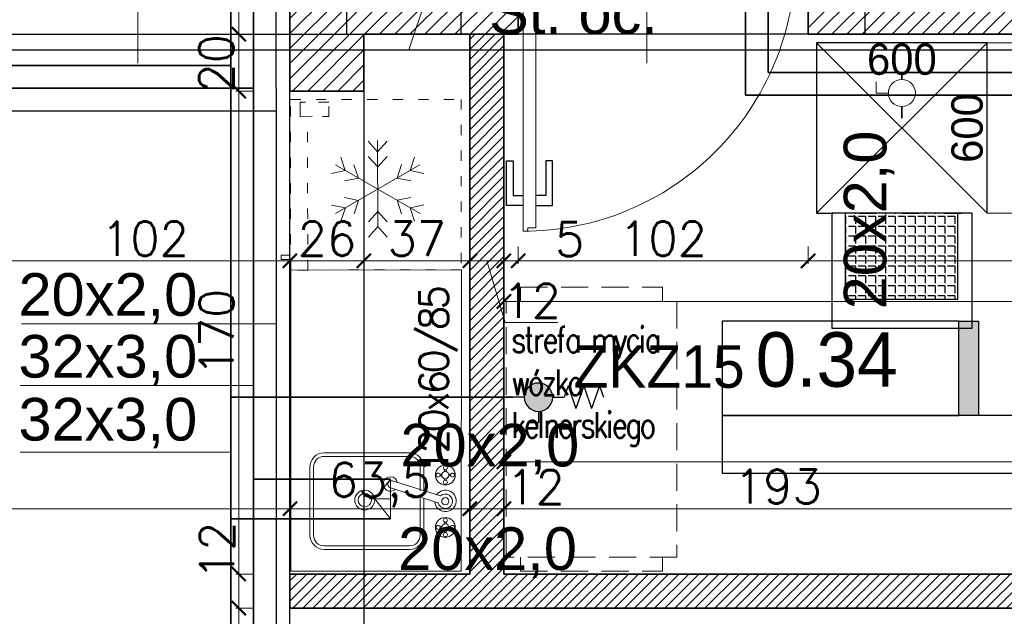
# Model space of a CAD drawing. Header units: millimetres. Extents: x -740 to 33545, y -26688 to 22494.
# Tile 105 of 256: x 9273 to 9620, y 10590 to 10800. Entities that reach past the tile are written whole.
import ezdxf
from ezdxf.lldxf.tags import DXFTag

# ---------------------------------------------------------------- set-up
doc = ezdxf.new("R2010")
doc.units = ezdxf.units.MM
doc.header["$MEASUREMENT"] = 0
doc.linetypes.add('ACAD_ISO03W100', pattern=[30, 12, -18])
doc.linetypes.add('DASHED2', pattern=[9.525, 6.35, -3.175])
doc.layers.get('Defpoints').update_dxf_attribs({"color": 252})
for name, color, linetype in [('_I_EKO_PODKLAD 3', 252, 'Continuous'), ('Eko_baterie', 7, 'Continuous'), ('stolarka', 252, 'Continuous'), ('tabelki opis', 252, 'Continuous')]:
    doc.layers.add(name, color=color, linetype=linetype)
for name, color, linetype, lineweight in [('_IS_EKO_Cyrkulacja', 6, 'Continuous', 30), ('_IS_EKO_opis', 7, 'Continuous', 18), ('_IS_EKO_W_Ciepła', 1, 'Continuous', 35), ('_IS_EKO_W_hydrantowa', 96, 'Continuous', 30), ('_IS_EKO_W_Urzadzenia', 7, 'Continuous', 15), ('_IS_EKO_woda_zimna', 5, 'Continuous', 35), ('A_istniejące ściany', 252, 'Continuous', 35), ('A_l.przerywana', 252, 'ICAD_ISO03W100', 9), ('A_opisy', 252, 'Continuous', 15), ('A_projektowane sciany', 252, 'Continuous', 35), ('A_wyposażenie', 252, 'Continuous', 9), ('A_ściany projektowane', 252, 'Continuous', 35), ('Eko_woda zimna', 5, 'Continuous', 30), ('l.przerywana', 252, 'ICAD_ISO03W100', 5), ('l.wypełnien', 252, 'Continuous', 5), ('wymiarowanie', 252, 'Continuous', 9)]:
    doc.layers.add(name, color=color, linetype=linetype, lineweight=lineweight)
doc.styles.add('1-100', font='simplex.shx', dxfattribs={"width": 0.8, "height": 15})
doc.styles.add('Arial', font='arial.ttf')
doc.styles.add('Arial_1', font='arial.ttf')
doc.styles.add('styl2', font='simplex.shx')
tags = doc.linetypes.add('ICAD_ISO03W100', pattern=[30, 12, -18]).pattern_tags.tags
tags[6:7] = [DXFTag(74, 4), DXFTag(75, 0), DXFTag(340, '0'), DXFTag(46, 1.0), DXFTag(50, 0.0), DXFTag(44, 0.0), DXFTag(45, 0.0)]
tags[4:5] = [DXFTag(74, 4), DXFTag(75, 0), DXFTag(340, '0'), DXFTag(46, 1.0), DXFTag(50, 0.0), DXFTag(44, 0.0), DXFTag(45, 0.0)]
doc.dimstyles.new('Skala 1-50', dxfattribs={"dimtxt": 12, "dimasz": 5, "dimexe": 1, "dimexo": 1, "dimgap": 1.5, "dimtad": 1, "dimdec": 1, "dimrnd": 0.5, "dimtxsty": 'styl2', "dimblk": 'ARCHTICK', "dimcen": 5, "dimadec": 0, "dimazin": 0, "dimtfac": 1, "dimtdec": 1, "dimtmove": 1, "dimatfit": 3, "dimldrblk": 'ARCHTICK', "dimfxl": 0, "dimlwd": -1, "dimlwe": -1, "dimarcsym": 0})
doc.dimstyles.new('Wymiary elementów w mm', dxfattribs={"dimscale": 0.5, "dimtxt": 14, "dimasz": 20, "dimexe": 0, "dimexo": 1, "dimgap": 3, "dimtad": 1, "dimdec": 0, "dimlfac": 10, "dimtxsty": 'Standard', "dimblk": 'OBLIQUE', "dimcen": 5, "dimse1": 1, "dimse2": 1, "dimsd1": 1, "dimsd2": 1, "dimclrd": 256, "dimclre": 256, "dimclrt": 252, "dimadec": 0, "dimazin": 0, "dimtfac": 1, "dimtdec": 0, "dimtmove": 0, "dimatfit": 3, "dimldrblk": 'OBLIQUE', "dimfxl": 0, "dimlwd": -1, "dimlwe": -1, "dimarcsym": 0})

# ---------------------------------------------------------------- blocks, each defined once
blk = doc.blocks.new('A$C176D455E')
at = {"layer": '_I_EKO_PODKLAD 3', "lineweight": 9}
for p, q in [((16.24, 30.32), (12.93, 34.01)), ((16.24, 30.32), (19.55, 34.01)), ((4.85, 23.74), (3.31, 28.45)), ((16.24, 25.02), (12.93, 28.71)), ((16.24, 0), (16.24, 30.32)), ((16.24, 25.02), (19.55, 28.71)), ((27.64, 23.74), (29.17, 28.45)), ((31.11, 8.58), (1.38, 25.75)), ((1.38, 8.58), (31.11, 25.75)), ((9.44, 21.09), (7.9, 25.8)), ((23.04, 21.09), (24.58, 25.8)), ((4.85, 23.74), (0, 22.72)), ((9.44, 21.09), (4.59, 20.07)), ((23.04, 21.09), (27.89, 20.07)), ((27.64, 23.74), (32.48, 22.72)), ((9.44, 13.24), (4.59, 14.26)), ((23.04, 13.24), (27.89, 14.26)), ((4.85, 10.59), (0, 11.61)), ((4.85, 10.59), (3.31, 5.88)), ((9.44, 13.24), (7.9, 8.53)), ((23.04, 13.24), (24.58, 8.53)), ((27.64, 10.59), (32.48, 11.61)), ((27.64, 10.59), (29.17, 5.88)), ((16.24, 9.31), (12.93, 5.62)), ((16.24, 9.31), (19.55, 5.62)), ((16.24, 4.01), (12.93, 0.32)), ((16.24, 4.01), (19.55, 0.32))]:
    blk.add_line(p, q, dxfattribs=at)
blk = doc.blocks.new('A$C740E6856')
at = {"layer": '_I_EKO_PODKLAD 3', "linetype": 'ACAD_ISO03W100', "lineweight": 13, "ltscale": 0.3}
for p, q in [((9.37, 60), (9.37, 6.02)), ((0, 54.74), (3.37, 54.74))]:
    blk.add_line(p, q, dxfattribs=at)
at = {"layer": '_I_EKO_PODKLAD 3', "lineweight": 13}
for p, q in [((3.37, 56.27), (0, 56.27)), ((0, 56.27), (0, 54.74))]:
    blk.add_line(p, q, dxfattribs=at)
at = {"layer": '_I_EKO_PODKLAD 3', "linetype": 'ACAD_ISO03W100', "lineweight": 13, "ltscale": 0.3}
blk.add_lwpolyline([(3.37, 0), (63.37, 0), (63.37, 60), (3.37, 60)], close=True, dxfattribs=at)
at = {"layer": '_I_EKO_PODKLAD 3', "linetype": 'ACAD_ISO03W100', "lineweight": 13, "ltscale": 0.5}
blk.add_lwpolyline([(8.65, 0.91), (6.75, 0.91), (6.75, 6.02), (10.98, 6.02)], dxfattribs=at)
at = {"layer": '_I_EKO_PODKLAD 3', "linetype": 'ACAD_ISO03W100', "lineweight": 13, "ltscale": 0.3}
blk.add_lwpolyline([(14.61, 6.02), (16.85, 6.02), (16.85, 0.91), (11.8, 0.91)], dxfattribs=at)
at = {"layer": '_I_EKO_PODKLAD 3'}
blk.add_blockref('A$C176D455E', (17.78, 14.41), dxfattribs=at)
blk = doc.blocks.new('A$C3D2D7F2A')
at = {"layer": '_I_EKO_PODKLAD 3', "lineweight": 13}
for p, q in [((46.42, 34), (16.42, 34)), ((46.42, 32.75), (16.42, 32.75)), ((11.42, 29), (11.42, 20.67)), ((12.67, 29), (12.67, 20.67)), ((50.17, 5), (50.17, 29)), ((51.42, 5), (51.42, 29)), ((11.42, 18.01), (11.42, 5)), ((12.67, 18.01), (12.67, 5)), ((16.42, 1.25), (46.42, 1.25)), ((16.42, 0), (46.42, 0))]:
    blk.add_line(p, q, dxfattribs=at)
at = {"layer": '_I_EKO_PODKLAD 3', "linetype": 'Continuous', "lineweight": 9}
for p, q in [((3.5, 27.37), (3.5, 28.06)), ((4.13, 27.38), (4.13, 28.06)), ((2.59, 26.48), (1.91, 26.48)), ((2.6, 25.84), (1.91, 25.84)), ((3.5, 24.93), (3.5, 24.25)), ((4.13, 24.94), (4.13, 24.25)), ((5.03, 26.48), (5.72, 26.48)), ((5.04, 25.84), (5.72, 25.84)), ((22.38, 24.12), (5.52, 18.82)), ((6.29, 16.4), (23.15, 21.7)), ((2.59, 8.06), (1.91, 8.06)), ((2.6, 7.43), (1.91, 7.43)), ((3.5, 8.96), (3.5, 9.65)), ((4.13, 8.97), (4.13, 9.65)), ((5.03, 8.06), (5.72, 8.06)), ((5.04, 7.43), (5.72, 7.43)), ((3.5, 6.52), (3.5, 5.84)), ((4.13, 6.53), (4.13, 5.84))]:
    blk.add_line(p, q, dxfattribs=at)
for centre, radius in [((3.81, 26.16), 3.49), ((3.81, 28.7), 0.71), ((1.27, 26.16), 0.71), ((3.81, 26.16), 1.27), ((3.81, 23.62), 0.71), ((6.35, 26.16), 0.71), ((3.81, 16.95), 1.27), ((3.81, 7.74), 3.49), ((3.81, 10.28), 0.71), ((1.27, 7.74), 0.71), ((3.81, 7.74), 1.27), ((6.35, 7.74), 0.71), ((3.81, 5.2), 0.71)]:
    blk.add_circle(centre, radius, dxfattribs=at)
at = {"layer": '_I_EKO_PODKLAD 3', "lineweight": 9}
for radius in [3.5, 2.35]:
    blk.add_circle((32.16, 17.35), radius, dxfattribs=at)
at = {"layer": '_I_EKO_PODKLAD 3', "lineweight": 13}
for centre, radius, start, end in [((16.42, 29), 5, 90, 180), ((16.42, 29), 3.75, 90, 180), ((46.42, 29), 5, 0, 90), ((46.42, 29), 3.75, 0, 90), ((16.42, 5), 5, 180, 270), ((16.42, 5), 3.75, 180, 270), ((46.42, 5), 5, 270, 0), ((46.42, 5), 3.75, 270, 0)]:
    blk.add_arc(centre, radius, start, end, dxfattribs=at)
at = {"layer": '_I_EKO_PODKLAD 3', "linetype": 'Continuous', "lineweight": 9}
for centre, radius, start, end in [((23.13, 23.02), 2.56, 227.2248, 167.6958), ((3.75, 17.08), 3.79, 34.7933, 355.5589), ((22.77, 22.91), 1.27, 287.4603, 107.4603), ((3.81, 16.95), 2.54, 47.8034, 347.2157)]:
    blk.add_arc(centre, radius, start, end, dxfattribs=at)
blk = doc.blocks.new('*D492')
at = {"layer": 'Defpoints', "color": 0}
for p in [(60, 87.63), (0, 84.36), (60, 84.36)]:
    blk.add_point(p, dxfattribs=at)
at = {"layer": '_I_EKO_PODKLAD 3', "color": 252, "ltscale": 0.6, "insert": (30, 94.63), "char_height": 11, "attachment_point": 5}
blk.add_mtext('600', dxfattribs=at)
blk = doc.blocks.new('_Oblique')
at = {"color": 0, "linetype": 'ByBlock', "lineweight": -2}
blk.add_line((-0.5, -0.5), (0.5, 0.5), dxfattribs=at)
blk = doc.blocks.new('*D493')
at = {"layer": 'Defpoints', "color": 0}
for p in [(60, 100.49), (60, 100.49), (60, 40.49)]:
    blk.add_point(p, dxfattribs=at)
at = {"layer": '_I_EKO_PODKLAD 3', "color": 252, "ltscale": 0.6, "insert": (53, 70.49), "char_height": 11, "attachment_point": 5, "rotation": 90}
blk.add_mtext('600', dxfattribs=at)
blk = doc.blocks.new('_ArchTick')
at = {"color": 0, "linetype": 'ByBlock', "const_width": 0.15}
blk.add_lwpolyline([(-0.5, -0.5), (0.5, 0.5)], dxfattribs=at)
blk = doc.blocks.new('*D2230')
at = {"layer": 'Defpoints', "color": 0}
for p in [(9443.47, 10717.39), (9878.23, 10718.85), (9878.23, 10700.5)]:
    blk.add_point(p, dxfattribs=at)
at = {"layer": 'wymiarowanie', "color": 0}
for p, q in [((9443.47, 10705.5), (9443.47, 10699.5)), ((9878.23, 10705.5), (9878.23, 10699.5)), ((9443.47, 10700.5), (9878.23, 10700.5))]:
    blk.add_line(p, q, dxfattribs=at)
at = {"layer": 'wymiarowanie', "color": 0, "xscale": 5, "yscale": 5, "zscale": 5, "rotation": 180}
blk.add_blockref('_ArchTick', (9443.47, 10700.5), dxfattribs=at)
at = {"layer": 'wymiarowanie', "color": 0, "xscale": 5, "yscale": 5, "zscale": 5}
blk.add_blockref('_ArchTick', (9878.23, 10700.5), dxfattribs=at)
at = {"layer": 'wymiarowanie', "color": 0, "insert": (9660.85, 10708.3), "char_height": 12, "attachment_point": 5, "style": 'styl2'}
blk.add_mtext('435', dxfattribs=at)
blk = doc.blocks.new('*D2552')
at = {"layer": 'Defpoints', "color": 0}
for p in [(9266.19, 10737.08), (9368.19, 10737.08), (9368.19, 10714.75)]:
    blk.add_point(p, dxfattribs=at)
at = {"layer": 'wymiarowanie', "color": 0}
for p, q in [((9266.19, 10719.75), (9266.19, 10713.75)), ((9368.19, 10719.75), (9368.19, 10713.75)), ((9266.19, 10714.75), (9368.19, 10714.75))]:
    blk.add_line(p, q, dxfattribs=at)
at = {"layer": 'wymiarowanie', "color": 0, "xscale": 5, "yscale": 5, "zscale": 5, "rotation": 180}
blk.add_blockref('_ArchTick', (9266.19, 10714.75), dxfattribs=at)
at = {"layer": 'wymiarowanie', "color": 0, "xscale": 5, "yscale": 5, "zscale": 5}
blk.add_blockref('_ArchTick', (9368.19, 10714.75), dxfattribs=at)
at = {"layer": 'wymiarowanie', "color": 0, "insert": (9317.19, 10722.55), "char_height": 12, "attachment_point": 5, "style": 'styl2'}
blk.add_mtext('102', dxfattribs=at)
blk = doc.blocks.new('*D2553')
at = {"layer": 'Defpoints', "color": 0}
for p in [(9368.19, 10737.08), (9394.23, 10737.08), (9394.23, 10714.75)]:
    blk.add_point(p, dxfattribs=at)
at = {"layer": 'wymiarowanie', "color": 0}
for p, q in [((9368.19, 10719.75), (9368.19, 10713.75)), ((9394.23, 10719.75), (9394.23, 10713.75)), ((9368.19, 10714.75), (9394.23, 10714.75))]:
    blk.add_line(p, q, dxfattribs=at)
at = {"layer": 'wymiarowanie', "color": 0, "xscale": 5, "yscale": 5, "zscale": 5, "rotation": 180}
blk.add_blockref('_ArchTick', (9368.19, 10714.75), dxfattribs=at)
at = {"layer": 'wymiarowanie', "color": 0, "xscale": 5, "yscale": 5, "zscale": 5}
blk.add_blockref('_ArchTick', (9394.23, 10714.75), dxfattribs=at)
at = {"layer": 'wymiarowanie', "color": 0, "insert": (9381.21, 10722.55), "char_height": 12, "attachment_point": 5, "style": 'styl2'}
blk.add_mtext('26', dxfattribs=at)
blk = doc.blocks.new('*D2554')
at = {"layer": 'Defpoints', "color": 0}
for p in [(9394.23, 10737.08), (9431.47, 10737.08), (9431.47, 10714.75)]:
    blk.add_point(p, dxfattribs=at)
at = {"layer": 'wymiarowanie', "color": 0}
for p, q in [((9394.23, 10719.75), (9394.23, 10713.75)), ((9431.47, 10719.75), (9431.47, 10713.75)), ((9394.23, 10714.75), (9431.47, 10714.75))]:
    blk.add_line(p, q, dxfattribs=at)
at = {"layer": 'wymiarowanie', "color": 0, "xscale": 5, "yscale": 5, "zscale": 5, "rotation": 180}
blk.add_blockref('_ArchTick', (9394.23, 10714.75), dxfattribs=at)
at = {"layer": 'wymiarowanie', "color": 0, "xscale": 5, "yscale": 5, "zscale": 5}
blk.add_blockref('_ArchTick', (9431.47, 10714.75), dxfattribs=at)
at = {"layer": 'wymiarowanie', "color": 0, "insert": (9412.85, 10722.55), "char_height": 12, "attachment_point": 5, "style": 'styl2'}
blk.add_mtext('37', dxfattribs=at)
blk = doc.blocks.new('*D2555')
at = {"layer": 'Defpoints', "color": 0}
for p in [(9431.47, 10737.08), (9443.47, 10737.08), (9443.47, 10714.75)]:
    blk.add_point(p, dxfattribs=at)
at = {"layer": 'wymiarowanie', "color": 0}
for p, q in [((9431.47, 10719.75), (9431.47, 10713.75)), ((9443.47, 10719.75), (9443.47, 10713.75)), ((9431.47, 10714.75), (9443.47, 10714.75)), ((9443.98, 10693.05), (9437.47, 10714.75)), ((9462.5, 10693.05), (9443.98, 10693.05))]:
    blk.add_line(p, q, dxfattribs=at)
at = {"layer": 'wymiarowanie', "color": 0, "xscale": 5, "yscale": 5, "zscale": 5, "rotation": 180}
blk.add_blockref('_ArchTick', (9431.47, 10714.75), dxfattribs=at)
at = {"layer": 'wymiarowanie', "color": 0, "xscale": 5, "yscale": 5, "zscale": 5}
blk.add_blockref('_ArchTick', (9443.47, 10714.75), dxfattribs=at)
at = {"layer": 'wymiarowanie', "color": 0, "insert": (9453.24, 10700.7), "char_height": 12, "attachment_point": 5, "style": 'styl2'}
blk.add_mtext('12', dxfattribs=at)
blk = doc.blocks.new('*D2556')
at = {"layer": 'Defpoints', "color": 0}
for p in [(9443.47, 10737.08), (9448.47, 10737.08), (9448.47, 10714.75)]:
    blk.add_point(p, dxfattribs=at)
at = {"layer": 'wymiarowanie', "color": 0}
for p, q in [((9443.47, 10719.75), (9443.47, 10713.75)), ((9448.47, 10719.75), (9448.47, 10713.75)), ((9443.47, 10714.75), (9448.47, 10714.75)), ((9448.47, 10714.75), (9472.01, 10714.75))]:
    blk.add_line(p, q, dxfattribs=at)
at = {"layer": 'wymiarowanie', "color": 0, "xscale": 5, "yscale": 5, "zscale": 5, "rotation": 180}
blk.add_blockref('_ArchTick', (9443.47, 10714.75), dxfattribs=at)
at = {"layer": 'wymiarowanie', "color": 0, "xscale": 5, "yscale": 5, "zscale": 5}
blk.add_blockref('_ArchTick', (9448.47, 10714.75), dxfattribs=at)
at = {"layer": 'wymiarowanie', "color": 0, "insert": (9466.59, 10722.4), "char_height": 12, "attachment_point": 5, "style": 'styl2'}
blk.add_mtext('5', dxfattribs=at)
blk = doc.blocks.new('*D2557')
at = {"layer": 'Defpoints', "color": 0}
for p in [(9448.47, 10737.08), (9550.47, 10737.08), (9550.47, 10714.75)]:
    blk.add_point(p, dxfattribs=at)
at = {"layer": 'wymiarowanie', "color": 0}
for p, q in [((9448.47, 10719.75), (9448.47, 10713.75)), ((9550.47, 10719.75), (9550.47, 10713.75)), ((9448.47, 10714.75), (9550.47, 10714.75))]:
    blk.add_line(p, q, dxfattribs=at)
at = {"layer": 'wymiarowanie', "color": 0, "xscale": 5, "yscale": 5, "zscale": 5, "rotation": 180}
blk.add_blockref('_ArchTick', (9448.47, 10714.75), dxfattribs=at)
at = {"layer": 'wymiarowanie', "color": 0, "xscale": 5, "yscale": 5, "zscale": 5}
blk.add_blockref('_ArchTick', (9550.47, 10714.75), dxfattribs=at)
at = {"layer": 'wymiarowanie', "color": 0, "insert": (9499.47, 10722.55), "char_height": 12, "attachment_point": 5, "style": 'styl2'}
blk.add_mtext('102', dxfattribs=at)
blk = doc.blocks.new('*D2558')
at = {"layer": 'Defpoints', "color": 0}
for p in [(9550.47, 10737.08), (9731.23, 10737.08), (9731.23, 10714.75)]:
    blk.add_point(p, dxfattribs=at)
at = {"layer": 'wymiarowanie', "color": 0}
for p, q in [((9550.47, 10719.75), (9550.47, 10713.75)), ((9731.23, 10719.75), (9731.23, 10713.75)), ((9550.47, 10714.75), (9731.23, 10714.75))]:
    blk.add_line(p, q, dxfattribs=at)
at = {"layer": 'wymiarowanie', "color": 0, "xscale": 5, "yscale": 5, "zscale": 5, "rotation": 180}
blk.add_blockref('_ArchTick', (9550.47, 10714.75), dxfattribs=at)
at = {"layer": 'wymiarowanie', "color": 0, "xscale": 5, "yscale": 5, "zscale": 5}
blk.add_blockref('_ArchTick', (9731.23, 10714.75), dxfattribs=at)
at = {"layer": 'wymiarowanie', "color": 0, "insert": (9640.85, 10722.55), "char_height": 12, "attachment_point": 5, "style": 'styl2'}
blk.add_mtext('181', dxfattribs=at)
blk = doc.blocks.new('*D2565')
at = {"layer": 'Defpoints', "color": 0}
for p in [(9368.21, 10627.51), (8932.19, 10598.99), (9368.21, 10598.99)]:
    blk.add_point(p, dxfattribs=at)
at = {"layer": 'wymiarowanie', "color": 0}
for p, q in [((8932.19, 10622.51), (8932.19, 10628.51)), ((8932.19, 10627.51), (9368.21, 10627.51)), ((9368.21, 10622.51), (9368.21, 10628.51))]:
    blk.add_line(p, q, dxfattribs=at)
at = {"layer": 'wymiarowanie', "color": 0, "xscale": 5, "yscale": 5, "zscale": 5, "rotation": 180}
blk.add_blockref('_ArchTick', (8932.19, 10627.51), dxfattribs=at)
at = {"layer": 'wymiarowanie', "color": 0, "xscale": 5, "yscale": 5, "zscale": 5}
blk.add_blockref('_ArchTick', (9368.21, 10627.51), dxfattribs=at)
at = {"layer": 'wymiarowanie', "color": 0, "insert": (9150.2, 10635.31), "char_height": 12, "attachment_point": 5, "style": 'styl2'}
blk.add_mtext('436', dxfattribs=at)
blk = doc.blocks.new('*D2566')
at = {"layer": 'Defpoints', "color": 0}
for p in [(9431.47, 10627.51), (9431.47, 10604.93), (9368.21, 10598.99)]:
    blk.add_point(p, dxfattribs=at)
at = {"layer": 'wymiarowanie', "color": 0}
for p, q in [((9368.21, 10622.51), (9368.21, 10628.51)), ((9368.21, 10627.51), (9431.47, 10627.51)), ((9431.47, 10622.51), (9431.47, 10628.51))]:
    blk.add_line(p, q, dxfattribs=at)
at = {"layer": 'wymiarowanie', "color": 0, "xscale": 5, "yscale": 5, "zscale": 5, "rotation": 180}
blk.add_blockref('_ArchTick', (9368.21, 10627.51), dxfattribs=at)
at = {"layer": 'wymiarowanie', "color": 0, "xscale": 5, "yscale": 5, "zscale": 5}
blk.add_blockref('_ArchTick', (9431.47, 10627.51), dxfattribs=at)
at = {"layer": 'wymiarowanie', "color": 0, "insert": (9399.84, 10635.85), "char_height": 12, "attachment_point": 5, "style": 'styl2'}
blk.add_mtext('63,5', dxfattribs=at)
blk = doc.blocks.new('*D2567')
at = {"layer": 'Defpoints', "color": 0}
for p in [(9443.47, 10627.51), (9431.47, 10604.93), (9443.47, 10604.52)]:
    blk.add_point(p, dxfattribs=at)
at = {"layer": 'wymiarowanie', "color": 0}
for p, q in [((9431.47, 10622.51), (9431.47, 10628.51)), ((9431.47, 10627.51), (9443.47, 10627.51)), ((9443.47, 10622.51), (9443.47, 10628.51))]:
    blk.add_line(p, q, dxfattribs=at)
at = {"layer": 'wymiarowanie', "color": 0, "xscale": 5, "yscale": 5, "zscale": 5, "rotation": 180}
blk.add_blockref('_ArchTick', (9431.47, 10627.51), dxfattribs=at)
at = {"layer": 'wymiarowanie', "color": 0, "xscale": 5, "yscale": 5, "zscale": 5}
blk.add_blockref('_ArchTick', (9443.47, 10627.51), dxfattribs=at)
at = {"layer": 'wymiarowanie', "color": 0, "insert": (9454.62, 10635.14), "char_height": 12, "attachment_point": 5, "style": 'styl2'}
blk.add_mtext('12', dxfattribs=at)
blk = doc.blocks.new('*D2568')
at = {"layer": 'Defpoints', "color": 0}
for p in [(9636.23, 10627.51), (9443.47, 10604.52), (9636.23, 10604.52)]:
    blk.add_point(p, dxfattribs=at)
at = {"layer": 'wymiarowanie', "color": 0}
for p, q in [((9443.47, 10622.51), (9443.47, 10628.51)), ((9443.47, 10627.51), (9636.23, 10627.51)), ((9636.23, 10622.51), (9636.23, 10628.51))]:
    blk.add_line(p, q, dxfattribs=at)
at = {"layer": 'wymiarowanie', "color": 0, "xscale": 5, "yscale": 5, "zscale": 5, "rotation": 180}
blk.add_blockref('_ArchTick', (9443.47, 10627.51), dxfattribs=at)
at = {"layer": 'wymiarowanie', "color": 0, "xscale": 5, "yscale": 5, "zscale": 5}
blk.add_blockref('_ArchTick', (9636.23, 10627.51), dxfattribs=at)
at = {"layer": 'wymiarowanie', "color": 0, "insert": (9539.85, 10635.31), "char_height": 12, "attachment_point": 5, "style": 'styl2'}
blk.add_mtext('193', dxfattribs=at)
blk = doc.blocks.new('*D2579')
at = {"layer": 'Defpoints', "color": 0}
for p in [(9443.47, 10644.04), (9443.47, 10627.51), (9748.23, 10627.51)]:
    blk.add_point(p, dxfattribs=at)
at = {"layer": 'wymiarowanie', "color": 0}
for p, q in [((9443.47, 10639.04), (9443.47, 10645.04)), ((9443.47, 10644.04), (9694.08, 10644.04)), ((9748.23, 10644.04), (9723.51, 10644.04)), ((9748.23, 10639.04), (9748.23, 10645.04))]:
    blk.add_line(p, q, dxfattribs=at)
at = {"layer": 'wymiarowanie', "color": 0, "xscale": 5, "yscale": 5, "zscale": 5, "rotation": 180}
blk.add_blockref('_ArchTick', (9443.47, 10644.04), dxfattribs=at)
at = {"layer": 'wymiarowanie', "color": 0, "xscale": 5, "yscale": 5, "zscale": 5}
blk.add_blockref('_ArchTick', (9748.23, 10644.04), dxfattribs=at)
at = {"layer": 'wymiarowanie', "color": 0, "insert": (9708.8, 10651.84), "char_height": 12, "attachment_point": 5, "style": 'styl2'}
blk.add_mtext('305', dxfattribs=at)
blk = doc.blocks.new('*D2713')
at = {"layer": 'Defpoints', "color": 0}
for p in [(9368.19, 10833.52), (9350.2, 10794.52), (9368.19, 10794.52)]:
    blk.add_point(p, dxfattribs=at)
at = {"layer": 'wymiarowanie', "color": 0}
for p, q in [((9355.2, 10833.52), (9349.2, 10833.52)), ((9350.2, 10833.52), (9350.2, 10794.52)), ((9355.2, 10794.52), (9349.2, 10794.52))]:
    blk.add_line(p, q, dxfattribs=at)
at = {"layer": 'wymiarowanie', "color": 0, "xscale": 5, "yscale": 5, "zscale": 5}
for p, rotation in [((9350.2, 10833.52), 90), ((9350.2, 10794.52), 270)]:
    blk.add_blockref('_ArchTick', p, dxfattribs=dict(at, rotation=rotation))
at = {"layer": 'wymiarowanie', "color": 0, "insert": (9342.4, 10814.02), "char_height": 12, "attachment_point": 5, "rotation": 90, "style": 'styl2'}
blk.add_mtext('39', dxfattribs=at)
blk = doc.blocks.new('*D2714')
at = {"layer": 'Defpoints', "color": 0}
for p in [(9368.19, 10794.52), (9350.2, 10774.52), (9368.19, 10774.52)]:
    blk.add_point(p, dxfattribs=at)
at = {"layer": 'wymiarowanie', "color": 0}
for p, q in [((9355.2, 10794.52), (9349.2, 10794.52)), ((9350.2, 10794.52), (9350.2, 10774.52)), ((9355.2, 10774.52), (9349.2, 10774.52))]:
    blk.add_line(p, q, dxfattribs=at)
at = {"layer": 'wymiarowanie', "color": 0, "xscale": 5, "yscale": 5, "zscale": 5}
for p, rotation in [((9350.2, 10794.52), 90), ((9350.2, 10774.52), 270)]:
    blk.add_blockref('_ArchTick', p, dxfattribs=dict(at, rotation=rotation))
at = {"layer": 'wymiarowanie', "color": 0, "insert": (9342.31, 10784.26), "char_height": 12, "attachment_point": 5, "rotation": 90, "style": 'styl2'}
blk.add_mtext('20', dxfattribs=at)
blk = doc.blocks.new('*D2715')
at = {"layer": 'Defpoints', "color": 0}
for p in [(9368.19, 10774.52), (9350.2, 10604.52), (9368.47, 10604.52)]:
    blk.add_point(p, dxfattribs=at)
at = {"layer": 'wymiarowanie', "color": 0}
for p, q in [((9355.2, 10774.52), (9349.2, 10774.52)), ((9350.2, 10774.52), (9350.2, 10604.52)), ((9355.2, 10604.52), (9349.2, 10604.52))]:
    blk.add_line(p, q, dxfattribs=at)
at = {"layer": 'wymiarowanie', "color": 0, "xscale": 5, "yscale": 5, "zscale": 5}
for p, rotation in [((9350.2, 10774.52), 90), ((9350.2, 10604.52), 270)]:
    blk.add_blockref('_ArchTick', p, dxfattribs=dict(at, rotation=rotation))
at = {"layer": 'wymiarowanie', "color": 0, "insert": (9342.4, 10689.52), "char_height": 12, "attachment_point": 5, "rotation": 90, "style": 'styl2'}
blk.add_mtext('170', dxfattribs=at)
blk = doc.blocks.new('*D2716')
at = {"layer": 'Defpoints', "color": 0}
for p in [(9368.47, 10604.52), (9350.2, 10592.52), (9368.19, 10592.52)]:
    blk.add_point(p, dxfattribs=at)
at = {"layer": 'wymiarowanie', "color": 0}
for p, q in [((9355.2, 10604.52), (9349.2, 10604.52)), ((9350.2, 10604.52), (9350.2, 10592.52)), ((9355.2, 10592.52), (9349.2, 10592.52))]:
    blk.add_line(p, q, dxfattribs=at)
at = {"layer": 'wymiarowanie', "color": 0, "xscale": 5, "yscale": 5, "zscale": 5}
for p, rotation in [((9350.2, 10604.52), 90), ((9350.2, 10592.52), 270)]:
    blk.add_blockref('_ArchTick', p, dxfattribs=dict(at, rotation=rotation))
at = {"layer": 'wymiarowanie', "color": 0, "insert": (9342.55, 10612.69), "char_height": 12, "attachment_point": 5, "rotation": 90, "style": 'styl2'}
blk.add_mtext('12', dxfattribs=at)
blk = doc.blocks.new('*D2717')
at = {"layer": 'Defpoints', "color": 0}
for p in [(9368.19, 10592.52), (9350.2, 10422.52), (9368.19, 10422.52)]:
    blk.add_point(p, dxfattribs=at)
at = {"layer": 'wymiarowanie', "color": 0}
for p, q in [((9355.2, 10592.52), (9349.2, 10592.52)), ((9350.2, 10592.52), (9350.2, 10422.52)), ((9355.2, 10422.52), (9349.2, 10422.52))]:
    blk.add_line(p, q, dxfattribs=at)
at = {"layer": 'wymiarowanie', "color": 0, "xscale": 5, "yscale": 5, "zscale": 5}
for p, rotation in [((9350.2, 10592.52), 90), ((9350.2, 10422.52), 270)]:
    blk.add_blockref('_ArchTick', p, dxfattribs=dict(at, rotation=rotation))
at = {"layer": 'wymiarowanie', "color": 0, "insert": (9342.4, 10507.52), "char_height": 12, "attachment_point": 5, "rotation": 90, "style": 'styl2'}
blk.add_mtext('170', dxfattribs=at)
blk = doc.blocks.new('ajaja')
at = {"layer": 'Eko_baterie'}
h = blk.add_hatch(color=256, dxfattribs=at)
edge = h.paths.add_edge_path()
edge.add_arc((14889.81, -596.86), 2.5, 0, 360)
for p, q in [((14889.81, -592.36), (14887.81, -592.36)), ((14889.81, -594.36), (14889.81, -592.36)), ((14895, -598.86), (14896.38, -594.86)), ((14897.76, -598.86), (14896.38, -594.86)), ((14897.76, -598.86), (14899.14, -594.86)), ((14900.53, -598.86), (14899.14, -594.86)), ((14887.31, -596.86), (14885.31, -596.86)), ((14892.31, -596.86), (14894.31, -596.86)), ((14895, -598.86), (14894.31, -596.86)), ((14900.53, -598.86), (14901.22, -596.86))]:
    blk.add_line(p, q, dxfattribs=at)
blk.add_circle((14889.81, -596.86), 2.5, dxfattribs=at)
blk = doc.blocks.new('A$C6CC25CC2')
at = {"layer": '_I_EKO_PODKLAD 3'}
h = blk.add_hatch(dxfattribs=at)
h.set_pattern_fill('ANGLE', color=256, scale=0.5, angle=180, style=0)
h.set_pattern_definition([(180, (780.0608, -260.5187), (-4e-16, -3.4925), [2.54, -0.9525]), (270, (780.0608, -260.5187), (3.4925, -6e-16), [2.54, -0.9525])])
h.paths.add_polyline_path([(49.74, 40.49), (10.03, 40.49), (10.03, 10.2), (49.74, 10.2)])
at = {"layer": '_I_EKO_PODKLAD 3', "ltscale": 0.5}
for p, q in [((60, 100.49), (0, 100.49)), ((0, 100.49), (0, 40.49)), ((60, 100.49), (0, 40.49)), ((0, 100.49), (60, 40.49)), ((60, 40.49), (60, 100.49))]:
    blk.add_line(p, q, dxfattribs=at)
at = {"layer": '_I_EKO_PODKLAD 3', "linetype": 'ACAD_ISO03W100', "ltscale": 0.5}
blk.add_line((0, 40.49), (60, 40.49), dxfattribs=at)
at = {"layer": '_I_EKO_PODKLAD 3'}
for points in [[(54.72, 40.49), (5.36, 40.49), (5.36, 0), (54.72, 0)], [(49.74, 40.49), (10.03, 40.49), (10.03, 10.2), (49.74, 10.2)]]:
    blk.add_lwpolyline(points, close=True, dxfattribs=at)
for base, p1, p2, angle, picture, middle in [((60, 87.63), (0, 84.36), (60, 84.36), 0, '*D492', (30, 94.63)), ((60, 100.49), (60, 40.49), (60, 100.49), 90, '*D493', (53, 70.49))]:
    dim = blk.add_linear_dim(base=base, p1=p1, p2=p2, angle=angle, dimstyle='Wymiary elementów w mm', override={"dimtxt": 22}, dxfattribs=at)
    dim.commit()
    dim.dimension.update_dxf_attribs({"geometry": picture, "text_midpoint": middle})

msp = doc.modelspace()

# ---------------------------------------------------------------- hatches: boundary and pattern name
at = {"layer": 'l.wypełnien'}
h = msp.add_hatch(dxfattribs=at)
h.set_pattern_fill('ANSI31', color=256, scale=30, style=0)
h.paths.add_polyline_path([(8887.19, 10284.84), (8887.19, 10539.8), (8932.19, 10539.8), (8932.19, 10402.52), (9059.57, 10402.52), (9368.19, 10402.52), (9394.23, 10402.52), (9416.72, 10402.52), (9416.72, 10359.34), (9405.31, 10359.34), (9376.25, 10359.34), (8932.19, 10359.34), (8932.19, 10284.84)])
h.paths.add_polyline_path([(9871.19, 10801.99), (9871.19, 10791.99), (9878.23, 10791.99), (9890.23, 10791.99), (10052.23, 10791.99), (10052.23, 10564.52), (10066.23, 10564.52), (10066.23, 10706), (10066.23, 10711.93), (10066.23, 10711.98), (10066.23, 10728.73), (10066.23, 10765.23), (10066.23, 10776), (10066.23, 10781.93), (10066.23, 10781.98), (10066.23, 10781.93), (10066.23, 10776), (10066.22, 10776), (10066.23, 10781.93), (10066.23, 10781.98), (10066.23, 10791.99), (10125.49, 10791.99), (10125.49, 10808.08), (10125.49, 10819.93), (10125.49, 10834.32), (10058.81, 10834.32), (9924.19, 10834.32), (9924.19, 10862.32), (9879.19, 10862.32), (9879.19, 10834.32), (9871.19, 10834.32), (9871.19, 10801.99)])
h.paths.add_polyline_path([(9570.47, 10794.52), (9731.23, 10794.52), (9731.23, 10731.52), (9748.23, 10731.52), (9748.23, 10793.99), (9768.19, 10793.99), (9768.19, 10801.99), (9781.19, 10801.99), (9781.19, 10834.32), (9769.78, 10834.32), (9645.19, 10834.32), (9645.19, 10833.52), (9604.19, 10833.52), (9570.47, 10833.52)])
h.paths.add_polyline_path([(9394.23, 10794.52), (9428.47, 10794.52), (9428.47, 10833.52), (9388.19, 10833.52), (9388.19, 10794.52), (9394.23, 10794.52)])
h.paths.add_polyline_path([(9428.47, 10794.52), (9428.47, 10833.52), (9448.47, 10833.52), (9448.47, 10794.52)])
h.paths.add_polyline_path([(9550.47, 10794.52), (9570.47, 10794.52), (9570.47, 10833.52), (9550.47, 10833.52)])
h.paths.add_polyline_path([(9368.19, 10794.52), (9388.19, 10794.52), (9388.19, 10833.52), (9368.19, 10833.52)])
h.paths.add_polyline_path([(9604.19, 10833.52), (9604.19, 10849.32), (9645.19, 10849.32), (9645.19, 10833.52)])
h.paths.add_polyline_path([(9368.19, 10422.52), (9368.19, 10402.52), (9394.23, 10402.52), (9394.23, 10422.52)])
h.paths.add_polyline_path([(9368.19, 10774.52), (9394.23, 10774.52), (9394.23, 10794.52), (9368.19, 10794.52)])
h = msp.add_hatch(dxfattribs=at)
h.set_pattern_fill('ANSI31', color=256, scale=20, style=0)
h.paths.add_polyline_path([(9636.23, 10592.52), (9636.23, 10604.52), (9443.47, 10604.52), (9443.47, 10794.52), (9431.47, 10794.52), (9431.47, 10604.52), (9394.23, 10604.52), (9394.23, 10592.52)])
h.paths.add_polyline_path([(9864.23, 10552.52), (9864.23, 10564.52), (9878.23, 10564.52), (9878.23, 10791.99), (9890.23, 10791.99), (9890.23, 10564.52), (9900.23, 10564.52), (9900.23, 10552.52)])
h.paths.add_polyline_path([(9731.23, 10604.52), (9731.23, 10592.52), (9736.23, 10592.52), (9736.23, 10516.52), (9748.23, 10516.52), (9748.23, 10552.52), (9762.23, 10552.52), (9762.23, 10564.52), (9748.23, 10564.52), (9748.23, 10604.52)])
h.paths.add_polyline_path([(9368.19, 10604.52), (9368.19, 10592.52), (9394.23, 10592.52), (9394.23, 10604.52)])
h.paths.add_polyline_path([(9748.23, 10402.52), (9748.23, 10414.52), (9736.23, 10414.52), (9736.23, 10402.52)])
at = {"layer": 'tabelki opis'}
msp.add_hatch(color=256, dxfattribs=at).paths.add_polyline_path([(9610.43, 10660.32), (9610.43, 10693.58), (9603.47, 10693.58), (9603.47, 10660.32)])

# ---------------------------------------------------------------- linework, layer by layer
at = {"layer": '_IS_EKO_Cyrkulacja'}
for p, q in [((9363.39, 10775.52), (9363.39, 10856.21)), ((9363.39, 10775.52), (9363.39, 10426.49)), ((8956.18, 10767.67), (9363.39, 10767.52))]:
    msp.add_line(p, q, dxfattribs=at)
at = {"layer": '_IS_EKO_opis'}
for p, q in [((9417.94, 10812.48, 0.02), (9409.98, 10789.05)), ((9273.79, 10692.55), (9363.39, 10692.55)), ((9355.39, 10670.83), (9273.29, 10670.83)), ((9347.39, 10647.38), (9273.29, 10647.38))]:
    msp.add_line(p, q, dxfattribs=at)
at = {"layer": '_IS_EKO_W_Ciepła'}
for p, q in [((9355.39, 10783.52), (9355.39, 10864.21)), ((9528.47, 10773.05), (9528.47, 10864.21)), ((9355.39, 10783.52), (9355.39, 10418.52)), ((8948.19, 10775.52), (9355.39, 10775.52)), ((9634.85, 10773.05), (9528.47, 10773.05))]:
    msp.add_line(p, q, dxfattribs=at)
at = {"layer": '_IS_EKO_W_Ciepła', "linetype": 'ByBlock'}
msp.add_line((9403.64, 10637.94), (9355.39, 10637.94), dxfattribs=at)
at = {"layer": '_IS_EKO_W_hydrantowa'}
msp.add_line((8964.19, 10789.05), (9855.77, 10789.05), dxfattribs=at)
at = {"layer": '_IS_EKO_W_Urzadzenia'}
for p, q in [((9574.41, 10773.82), (9574.41, 10777.8)), ((9574.41, 10773.82), (9578.73, 10773.82)), ((9403.64, 10637.94), (9398.1, 10630.94)), ((9403.64, 10637.94), (9403.64, 10623.94)), ((9403.62, 10630.94), (9396.25, 10630.94)), ((9398.1, 10630.94), (9403.64, 10623.94))]:
    msp.add_line(p, q, dxfattribs=at)
msp.add_circle((9583.47, 10773.82), 4.75, dxfattribs=at)
at = {"layer": '_IS_EKO_woda_zimna'}
for p, q in [((9347.39, 10791.52), (9347.39, 10872.21)), ((9536.47, 10781.05), (9536.47, 10872.21)), ((9347.39, 10791.52), (9347.39, 10410.52)), ((8940.19, 10783.52), (9347.39, 10783.52)), ((9648.85, 10781.05), (9536.47, 10781.05)), ((9583.47, 10781.05), (9583.47, 10778.56)), ((9583.47, 10769.07), (9583.47, 10764.96)), ((9446.65, 10666.77), (9347.39, 10666.77))]:
    msp.add_line(p, q, dxfattribs=at)
at = {"layer": '_IS_EKO_woda_zimna', "linetype": 'ByBlock'}
msp.add_line((9403.64, 10623.94), (9347.39, 10623.94), dxfattribs=at)
at = {"layer": 'A_istniejące ściany'}
for p, q in [((9448.47, 10794.52), (9448.47, 10833.52)), ((9550.47, 10794.52), (9550.47, 10833.52))]:
    msp.add_line(p, q, dxfattribs=at)
for points in [[(9368.19, 10833.52), (9368.19, 10774.52), (9394.23, 10774.52), (9394.23, 10794.52)], [(9394.23, 10794.52), (9448.47, 10794.52)], [(9731.23, 10794.52), (9550.47, 10794.52)]]:
    msp.add_lwpolyline(points, dxfattribs=at)
at = {"layer": 'A_l.przerywana', "lineweight": 30, "ltscale": 0.3}
for points in [[(9246.19, 10794.52), (9388.19, 10794.52), (9388.19, 10833.52), (9246.19, 10833.52)], [(9428.47, 10833.52), (9570.47, 10833.52), (9570.47, 10794.52), (9428.47, 10794.52)]]:
    msp.add_lwpolyline(points, close=True, dxfattribs=at)
at = {"layer": 'A_opisy'}
for p, q in [((9314.73, 10784.32), (9314.73, 10839.32)), ((9493.72, 10784.32), (9493.72, 10839.32))]:
    msp.add_line(p, q, dxfattribs=at)
at = {"layer": 'A_projektowane sciany'}
msp.add_line((9368.19, 10604.52), (9368.19, 10592.52), dxfattribs=at)
at = {"layer": 'A_wyposażenie', "linetype": 'DASHED2', "ltscale": 1.5}
for p, q in [((9449.28, 10705.5), (9499.28, 10705.5)), ((9449.28, 10705.5), (9499.28, 10705.5)), ((9449.28, 10605.5), (9499.28, 10605.5)), ((9449.28, 10605.5), (9499.28, 10605.5))]:
    msp.add_line(p, q, dxfattribs=at)
at = {"layer": 'A_wyposażenie', "ltscale": 7}
for p, q in [((9449.28, 10700.5), (9449.28, 10705.5)), ((9449.28, 10700.5), (9449.28, 10705.5)), ((9499.28, 10700.5), (9499.28, 10705.5)), ((9499.28, 10700.5), (9499.28, 10705.5)), ((9449.28, 10610.5), (9449.28, 10605.5)), ((9449.28, 10610.5), (9449.28, 10605.5)), ((9499.28, 10605.5), (9499.28, 10610.5)), ((9499.28, 10605.5), (9499.28, 10610.5))]:
    msp.add_line(p, q, dxfattribs=at)
at = {"layer": 'A_wyposażenie', "ltscale": 0.1}
msp.add_lwpolyline([(9711.16, 10731.52), (9728.47, 10731.52), (9728.47, 10791.52), (9613.47, 10791.52), (9613.47, 10731.52), (9711.16, 10731.52)], dxfattribs=at)
at = {"layer": 'A_wyposażenie'}
msp.add_lwpolyline([(9368.47, 10711.52), (9428.52, 10711.6), (9428.47, 10605.52), (9368.47, 10605.52)], close=True, dxfattribs=at)
at = {"layer": 'A_wyposażenie', "linetype": 'DASHED2', "ltscale": 1.5}
msp.add_lwpolyline([(9444.28, 10700.5), (9504.28, 10700.5), (9504.28, 10610.5), (9444.28, 10610.5), (9444.28, 10700.5)], dxfattribs=at)
msp.add_lwpolyline([(9444.28, 10700.5), (9504.28, 10700.5), (9504.28, 10610.5), (9444.28, 10610.5), (9444.28, 10700.5)], dxfattribs=at)
at = {"layer": 'A_ściany projektowane'}
for p, q in [((9431.47, 10794.52), (9431.47, 10604.52)), ((9443.47, 10794.52), (9443.47, 10604.52)), ((9368.19, 10604.52), (9431.47, 10604.52)), ((9443.47, 10604.52), (9636.23, 10604.52)), ((9368.19, 10592.52), (9636.23, 10592.52))]:
    msp.add_line(p, q, dxfattribs=at)
at = {"layer": 'l.przerywana', "lineweight": 30, "ltscale": 0.5}
msp.add_lwpolyline([(9368.19, 10794.52), (9394.23, 10794.52), (9394.23, 10402.52), (9368.19, 10402.52)], close=True, dxfattribs=at)
at = {"layer": 'stolarka', "lineweight": 9}
msp.add_lwpolyline([(9453.01, 10820.95), (9450.22, 10820.95), (9450.22, 10725.18), (9451.72, 10725.19), (9451.9, 10726.34), (9454.75, 10726.34), (9454.75, 10818.65), (9453.01, 10818.65), (9453.01, 10820.95)], dxfattribs=at)
at = {"layer": 'stolarka'}
for points in [[(9450.22, 10734.29), (9444.42, 10734.29), (9444.42, 10749.96), (9446.74, 10749.96), (9446.74, 10737.78), (9450.22, 10737.78)], [(9454.75, 10734.29), (9460.55, 10734.29), (9460.55, 10749.96), (9458.23, 10749.96), (9458.23, 10737.78), (9454.75, 10737.78)]]:
    msp.add_lwpolyline(points, dxfattribs=at)
at = {"layer": 'stolarka', "linetype": 'ICAD_ISO03W100', "lineweight": 13, "ltscale": 0.3}
msp.add_arc((9450.22, 10820.95), 95.77, 269.9469, 359.9997, dxfattribs=at)
at = {"layer": 'tabelki opis'}
for points in [[(9603.47, 10693.58), (9520.31, 10693.58), (9520.31, 10660.32), (9603.47, 10660.32), (9603.47, 10693.58)], [(9520.31, 10640.04), (9685.04, 10640.04), (9685.04, 10660.32), (9520.31, 10660.32), (9520.31, 10640.04)]]:
    msp.add_lwpolyline(points, dxfattribs=at)
msp.add_lwpolyline([(9610.43, 10660.32), (9603.47, 10660.32), (9603.47, 10693.58), (9610.43, 10693.58)], close=True, dxfattribs=at)

# ---------------------------------------------------------------- block references
at = {"layer": 'A_wyposażenie'}
msp.add_blockref('A$C6CC25CC2', (9553.47, 10691.03), dxfattribs=at)
at = {"layer": 'A_wyposażenie', "xscale": -1.000000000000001, "rotation": 180.0766884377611}
msp.add_blockref('A$C740E6856', (9365.02, 10771.51), dxfattribs=at)
at = {"layer": 'A_wyposażenie', "xscale": -1}
msp.add_blockref('A$C3D2D7F2A', (9426.68, 10613.19), dxfattribs=at)
at = {"layer": 'Eko_woda zimna', "xscale": -2, "yscale": 2, "zscale": 2, "rotation": 179.9999990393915}
msp.add_blockref('ajaja', (-20323.97, 9473.04), dxfattribs=at)

# ---------------------------------------------------------------- texts
at = {"layer": '_I_EKO_PODKLAD 3', "ltscale": 0.15, "insert": (9446.08, 10670.48), "char_height": 9, "width": 263.1314, "attachment_point": 4, "style": '1-100'}
msp.add_mtext('{\\T0.8;strefa mycia\\Pwózka \\Pkelnerskiego}', dxfattribs=at)
at = {"layer": '_IS_EKO_opis', "linetype": 'ByBlock', "insert": (9467.96, 10829.68, 18208.62), "char_height": 15, "width": 112.237, "attachment_point": 2, "line_spacing_factor": 0.8, "style": 'Arial_1'}
msp.add_mtext('60,3 x 2,9 St. oc.', dxfattribs=at)
at = {"layer": '_IS_EKO_opis', "color": 5, "insert": (9563.03, 10697.69), "char_height": 15, "width": 58.847, "attachment_point": 1, "rotation": 90, "style": 'Arial'}
msp.add_mtext('20x2,0', dxfattribs=at)
at = {"layer": '_IS_EKO_opis', "color": 6, "insert": (9272.7, 10710.43), "char_height": 15, "width": 58.847, "attachment_point": 1, "style": 'Arial'}
msp.add_mtext('20x2,0', dxfattribs=at)
at = {"layer": '_IS_EKO_opis', "color": 1, "char_height": 15, "width": 58.847, "attachment_point": 1, "style": 'Arial'}
for s, insert in [('32x3,0', (9272.7, 10688.67)), ('20x2,0', (9407.07, 10657.4))]:
    msp.add_mtext(s, dxfattribs=dict(at, insert=insert))
at = {"layer": '_IS_EKO_opis', "color": 5, "insert": (9467.98, 10685.07), "char_height": 15, "width": 58.847, "attachment_point": 1}
msp.add_mtext('ZKZ15', dxfattribs=at)
at = {"layer": '_IS_EKO_opis', "color": 5, "char_height": 15, "width": 58.847, "attachment_point": 1, "style": 'Arial'}
for s, insert in [('32x3,0', (9272.7, 10666.51)), ('20x2,0', (9406.26, 10620.97))]:
    msp.add_mtext(s, dxfattribs=dict(at, insert=insert))
at = {"layer": 'A_wyposażenie', "insert": (9427.17, 10704.93), "char_height": 10, "width": 904.8, "attachment_point": 9, "rotation": 90}
msp.add_mtext('{\\Fsimplex8|c238;\\T0.75;120x60/85}', dxfattribs=at)
at = {"layer": 'tabelki opis', "attachment_point": 1}
for s, insert, char_height, width in [('\\pi51.43296;{\\fCentury Gothic|b0|i1|c238|p34;KUCHNIA}', (9077.83, 10751.41), 10.24, 164.736), ('{\\fCentury Gothic|b0|i0|c238|p34;0.34}', (9532.03, 10689.63), 19.2, 56.7)]:
    msp.add_mtext(s, dxfattribs=dict(at, insert=insert, char_height=char_height, width=width))
at = {"layer": 'wymiarowanie', "char_height": 12, "width": 621.5287, "attachment_point": 1}
for s, insert in [('\\pi621.52874;{\\fCentury Gothic|b0|i0|c238|p34;}\\P{\\fCentury Gothic|b0|i0|c238|p34;Daszek szklany systemowy o wym. 200 x 120 cm wykonany ze szkła }{\\fCentury Gothic|b0|i0|c238|p34;bezpiecznego 6.6.3 ESG/VSG}\\P{\\fCentury Gothic|b0|i0|c238|p34;mocowany na wspornikach w konstrukcji stalowej }\\P{\\fCentury Gothic|b0|i0|c238|p34;ocynkowancy i malowanych proszkowo w kolorze RAL 7016}', (2065.54, 10895.53)), ('\\pi202.60874;{\\fCentury Gothic|b0|i0|c238|p34;Pokrycie dachowe projektowana blachodachówka}\\P\\pi470.78474;{\\fCentury Gothic|b0|i0|c238|p34;w kolorze RAL 7016}', (5416.61, 10685.24))]:
    msp.add_mtext(s, dxfattribs=dict(at, insert=insert))

# ---------------------------------------------------------------- dimensions: what is measured, and where the dimension line sits
at = {"layer": 'wymiarowanie'}
for base, p1, p2, picture, middle in [((9350.2, 10794.52), (9368.19, 10833.52), (9368.19, 10794.52), '*D2713', (9342.4, 10814.02)), ((9350.2, 10604.52), (9368.19, 10774.52), (9368.47, 10604.52), '*D2715', (9342.4, 10689.52)), ((9350.2, 10422.52), (9368.19, 10592.52), (9368.19, 10422.52), '*D2717', (9342.4, 10507.52))]:
    dim = msp.add_linear_dim(base=base, p1=p1, p2=p2, angle=90, dimstyle='Skala 1-50', dxfattribs=at)
    dim.commit()
    dim.dimension.update_dxf_attribs({"geometry": picture, "text_midpoint": middle})
for base, p1, p2, picture, middle in [((9350.2, 10774.52), (9368.19, 10794.52), (9368.19, 10774.52), '*D2714', (9350.11, 10784.26)), ((9350.2, 10592.52), (9368.47, 10604.52), (9368.19, 10592.52), '*D2716', (9350.2, 10612.69))]:
    dim = msp.add_linear_dim(base=base, p1=p1, p2=p2, angle=90, dimstyle='Skala 1-50', dxfattribs=at)
    dim.commit()
    dim.dimension.update_dxf_attribs({"geometry": picture, "text_midpoint": middle, "dimtype": 160})
for base, p1, p2, picture, middle in [((9368.19, 10714.75), (9266.19, 10737.08), (9368.19, 10737.08), '*D2552', (9317.19, 10722.55)), ((9394.23, 10714.75), (9368.19, 10737.08), (9394.23, 10737.08), '*D2553', (9381.21, 10722.55)), ((9431.47, 10714.75), (9394.23, 10737.08), (9431.47, 10737.08), '*D2554', (9412.85, 10722.55)), ((9443.47, 10714.75), (9431.47, 10737.08), (9443.47, 10737.08), '*D2555', (9445.48, 10700.7)), ((9550.47, 10714.75), (9448.47, 10737.08), (9550.47, 10737.08), '*D2557', (9499.47, 10722.55)), ((9731.23, 10714.75), (9550.47, 10737.08), (9731.23, 10737.08), '*D2558', (9640.85, 10722.55)), ((9878.23, 10700.5), (9443.47, 10717.39), (9878.23, 10718.85), '*D2230', (9660.85, 10708.3)), ((9368.21, 10627.51), (8932.19, 10598.99), (9368.21, 10598.99), '*D2565', (9150.2, 10635.31)), ((9431.47, 10627.51), (9368.21, 10598.99), (9431.47, 10604.93), '*D2566', (9399.84, 10635.85)), ((9636.23, 10627.51), (9443.47, 10604.52), (9636.23, 10604.52), '*D2568', (9539.85, 10635.31))]:
    dim = msp.add_linear_dim(base=base, p1=p1, p2=p2, dimstyle='Skala 1-50', dxfattribs=at)
    dim.commit()
    dim.dimension.update_dxf_attribs({"geometry": picture, "text_midpoint": middle})
for base, p1, p2, picture, middle in [((9448.47, 10714.75), (9443.47, 10737.08), (9448.47, 10737.08), '*D2556', (9466.59, 10714.75)), ((9443.47, 10644.04), (9748.23, 10627.51), (9443.47, 10627.51), '*D2579', (9708.8, 10644.04)), ((9443.47, 10627.51), (9431.47, 10604.93), (9443.47, 10604.52), '*D2567', (9454.62, 10627.49))]:
    dim = msp.add_linear_dim(base=base, p1=p1, p2=p2, dimstyle='Skala 1-50', dxfattribs=at)
    dim.commit()
    dim.dimension.update_dxf_attribs({"geometry": picture, "text_midpoint": middle, "dimtype": 160})

doc.saveas('drawing.dxf')
